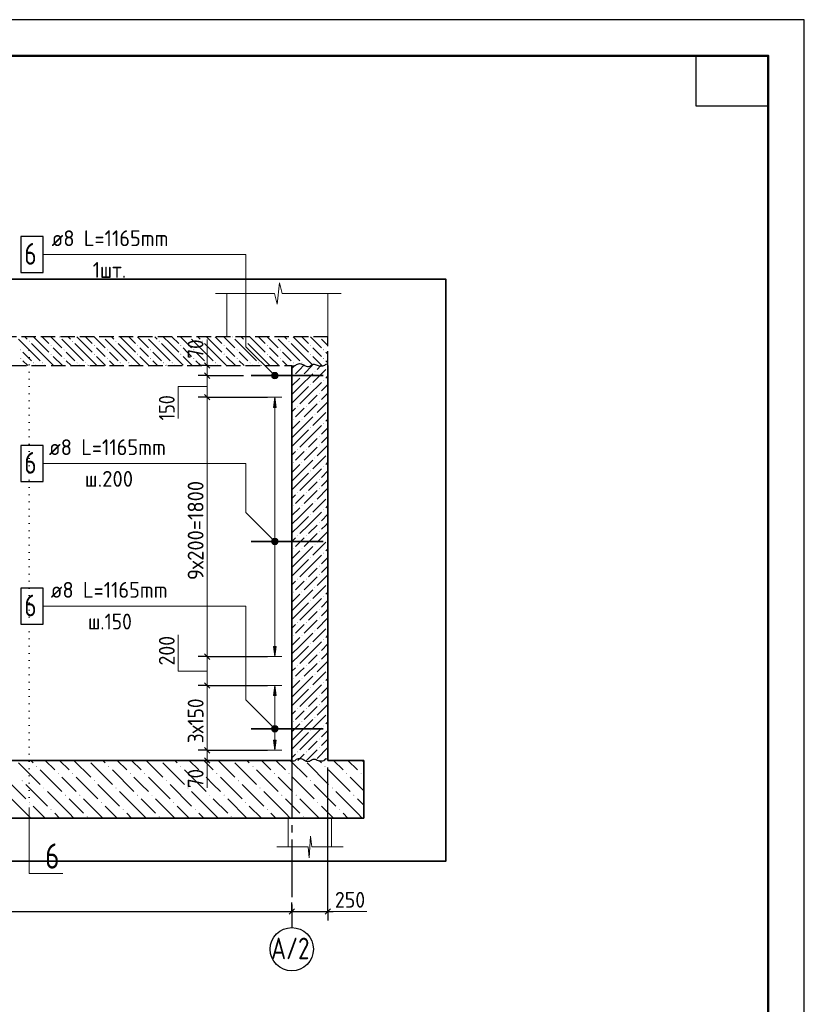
# Model space of a CAD drawing. Header units: millimetres. Extents: x 0 to 42000, y 0 to 29700.
# Tile 11 of 11: x 31117 to 42000, y 16035 to 29700. Entities that reach past the tile are written whole.
import ezdxf

# ---------------------------------------------------------------- set-up
doc = ezdxf.new("R2010")
doc.units = ezdxf.units.MM
for name, pattern in [('______2', [270, 200, -70]), ('______5', [1100, 800, -100, 100, -100]), ('______9', [100, 0, -100])]:
    doc.linetypes.add(name, pattern=pattern)
for name, color, linetype, lineweight in [('Standard', 7, 'Continuous', 25), ('ЖБ Перекрытие верхний уровень', 7, '______2', 25), ('ЖБ Плита Фундамента верхний уровень', 7, 'Continuous', 35), ('ЖБ Стена верхний уровень', 7, 'Continuous', 35), ('Позиционная метка линия выноска', 7, 'Continuous', 13), ('Примечания', 7, 'Continuous', 13), ('Сечения символ', 7, 'Continuous', 25), ('Стена обрамление П-обр.', 7, 'Continuous', 35)]:
    doc.layers.add(name, color=color, linetype=linetype, lineweight=lineweight)
doc.layers.add('Оси', color=7, linetype='______5')
doc.layers.add('Размерная выноска', color=7, linetype='Continuous')
doc.styles.add('ISOCPEUR', font='txt')

msp = doc.modelspace()

# ---------------------------------------------------------------- hatches: boundary and pattern name
at = {"layer": 'ЖБ Перекрытие верхний уровень', "linetype": 'Continuous', "lineweight": 18, "transparency": 33554687}
for points in [[(31665, 25297), (31668, 25300), (31675, 25300), (31678, 25297), (31672, 25291)], [(32265, 25297), (32268, 25300), (32275, 25300), (32278, 25297), (32272, 25291)], [(32865, 25297), (32868, 25300), (32875, 25300), (32878, 25297), (32872, 25291)], [(33465, 25297), (33468, 25300), (33475, 25300), (33478, 25297), (33472, 25291)], [(34065, 25297), (34068, 25300), (34075, 25300), (34078, 25297), (34072, 25291)], [(34665, 25297), (34668, 25300), (34675, 25300), (34678, 25297), (34672, 25291)], [(35265, 25297), (35268, 25300), (35275, 25300), (35278, 25297), (35272, 25291)], [(31245, 25237), (31252, 25244), (31258, 25237), (31252, 25231)], [(31545, 25177), (31552, 25184), (31558, 25177), (31552, 25171)], [(31845, 25237), (31852, 25244), (31858, 25237), (31852, 25231)], [(32145, 25177), (32152, 25184), (32158, 25177), (32152, 25171)], [(32445, 25237), (32452, 25244), (32458, 25237), (32452, 25231)], [(32745, 25177), (32752, 25184), (32758, 25177), (32752, 25171)], [(33045, 25237), (33052, 25244), (33058, 25237), (33052, 25231)], [(33345, 25177), (33352, 25184), (33358, 25177), (33352, 25171)], [(33645, 25237), (33652, 25244), (33658, 25237), (33652, 25231)], [(33945, 25177), (33952, 25184), (33958, 25177), (33952, 25171)], [(34245, 25237), (34252, 25244), (34258, 25237), (34252, 25231)], [(34545, 25177), (34552, 25184), (34558, 25177), (34552, 25171)], [(34845, 25237), (34852, 25244), (34858, 25237), (34852, 25231)], [(35145, 25177), (35152, 25184), (35158, 25177), (35152, 25171)], [(31125, 25117), (31132, 25124), (31138, 25117), (31132, 25111)], [(31545, 25057), (31552, 25064), (31558, 25057), (31552, 25051)], [(31725, 25117), (31732, 25124), (31738, 25117), (31732, 25111)], [(32145, 25057), (32152, 25064), (32158, 25057), (32152, 25051)], [(32325, 25117), (32332, 25124), (32338, 25117), (32332, 25111)], [(32745, 25057), (32752, 25064), (32758, 25057), (32752, 25051)], [(32925, 25117), (32932, 25124), (32938, 25117), (32932, 25111)], [(33345, 25057), (33352, 25064), (33358, 25057), (33352, 25051)], [(33525, 25117), (33532, 25124), (33538, 25117), (33532, 25111)], [(33945, 25057), (33952, 25064), (33958, 25057), (33952, 25051)], [(34125, 25117), (34132, 25124), (34138, 25117), (34132, 25111)], [(34545, 25057), (34552, 25064), (34558, 25057), (34552, 25051)], [(34725, 25117), (34732, 25124), (34738, 25117), (34732, 25111)], [(35145, 25057), (35152, 25064), (35158, 25057), (35152, 25051)], [(35325, 25117), (35332, 25124), (35338, 25117), (35332, 25111)], [(31125, 24997), (31132, 25004), (31138, 24997), (31132, 24991)], [(31305, 24937), (31312, 24944), (31318, 24937), (31312, 24931)], [(31425, 24937), (31432, 24944), (31438, 24937), (31432, 24931)], [(31725, 24997), (31732, 25004), (31738, 24997), (31732, 24991)], [(31905, 24937), (31912, 24944), (31918, 24937), (31912, 24931)], [(32025, 24937), (32032, 24944), (32038, 24937), (32032, 24931)], [(32325, 24997), (32332, 25004), (32338, 24997), (32332, 24991)], [(32505, 24937), (32512, 24944), (32518, 24937), (32512, 24931)], [(32625, 24937), (32632, 24944), (32638, 24937), (32632, 24931)], [(32925, 24997), (32932, 25004), (32938, 24997), (32932, 24991)], [(33105, 24937), (33112, 24944), (33118, 24937), (33112, 24931)], [(33225, 24937), (33232, 24944), (33238, 24937), (33232, 24931)], [(33525, 24997), (33532, 25004), (33538, 24997), (33532, 24991)], [(33705, 24937), (33712, 24944), (33718, 24937), (33712, 24931)], [(33825, 24937), (33832, 24944), (33838, 24937), (33832, 24931)], [(34125, 24997), (34132, 25004), (34138, 24997), (34132, 24991)], [(34305, 24937), (34312, 24944), (34318, 24937), (34312, 24931)], [(34425, 24937), (34432, 24944), (34438, 24937), (34432, 24931)], [(34725, 24997), (34732, 25004), (34738, 24997), (34732, 24991)], [(34905, 24937), (34912, 24944), (34918, 24937), (34912, 24931)], [(35025, 24937), (35032, 24944), (35038, 24937), (35032, 24931)], [(35325, 24997), (35332, 25004), (35338, 24997), (35332, 24991)]]:
    msp.add_hatch(color=7, dxfattribs=at).paths.add_polyline_path(points, flags=16)
at = {"layer": 'ЖБ Плита Фундамента верхний уровень', "linetype": 'Continuous', "lineweight": 18, "transparency": 33554687}
for points in [[(31345, 19337), (31352, 19344), (31358, 19337), (31352, 19331)], [(32345, 19337), (32352, 19344), (32358, 19337), (32352, 19331)], [(33345, 19337), (33352, 19344), (33358, 19337), (33352, 19331)], [(34345, 19337), (34352, 19344), (34358, 19337), (34352, 19331)], [(35345, 19337), (35352, 19344), (35358, 19337), (35352, 19331)], [(31145, 19137), (31152, 19144), (31158, 19137), (31152, 19131)], [(31645, 19237), (31652, 19244), (31658, 19237), (31652, 19231)], [(31845, 19237), (31852, 19244), (31858, 19237), (31852, 19231)], [(32145, 19137), (32152, 19144), (32158, 19137), (32152, 19131)], [(32645, 19237), (32652, 19244), (32658, 19237), (32652, 19231)], [(32845, 19237), (32852, 19244), (32858, 19237), (32852, 19231)], [(33145, 19137), (33152, 19144), (33158, 19137), (33152, 19131)], [(33645, 19237), (33652, 19244), (33658, 19237), (33652, 19231)], [(33845, 19237), (33852, 19244), (33858, 19237), (33852, 19231)], [(34145, 19137), (34152, 19144), (34158, 19137), (34152, 19131)], [(34645, 19237), (34652, 19244), (34658, 19237), (34652, 19231)], [(34845, 19237), (34852, 19244), (34858, 19237), (34852, 19231)], [(35145, 19137), (35152, 19144), (35158, 19137), (35152, 19131)], [(35645, 19237), (35652, 19244), (35658, 19237), (35652, 19231)], [(35845, 19237), (35852, 19244), (35858, 19237), (35852, 19231)], [(31445, 19037), (31452, 19044), (31458, 19037), (31452, 19031)], [(32445, 19037), (32452, 19044), (32458, 19037), (32452, 19031)], [(33445, 19037), (33452, 19044), (33458, 19037), (33452, 19031)], [(34445, 19037), (34452, 19044), (34458, 19037), (34452, 19031)], [(35445, 19037), (35452, 19044), (35458, 19037), (35452, 19031)], [(31745, 18937), (31752, 18944), (31758, 18937), (31752, 18931)], [(31945, 18937), (31952, 18944), (31958, 18937), (31952, 18931)], [(32745, 18937), (32752, 18944), (32758, 18937), (32752, 18931)], [(32945, 18937), (32952, 18944), (32958, 18937), (32952, 18931)], [(33745, 18937), (33752, 18944), (33758, 18937), (33752, 18931)], [(33945, 18937), (33952, 18944), (33958, 18937), (33952, 18931)], [(34745, 18937), (34752, 18944), (34758, 18937), (34752, 18931)], [(34945, 18937), (34952, 18944), (34958, 18937), (34952, 18931)], [(35745, 18937), (35752, 18944), (35758, 18937), (35752, 18931)], [(31245, 18837), (31252, 18844), (31258, 18837), (31252, 18831)], [(31545, 18737), (31552, 18744), (31558, 18737), (31552, 18731)], [(32245, 18837), (32252, 18844), (32258, 18837), (32252, 18831)], [(32545, 18737), (32552, 18744), (32558, 18737), (32552, 18731)], [(33245, 18837), (33252, 18844), (33258, 18837), (33252, 18831)], [(33545, 18737), (33552, 18744), (33558, 18737), (33552, 18731)], [(34245, 18837), (34252, 18844), (34258, 18837), (34252, 18831)], [(34545, 18737), (34552, 18744), (34558, 18737), (34552, 18731)], [(35245, 18837), (35252, 18844), (35258, 18837), (35252, 18831)], [(35545, 18737), (35552, 18744), (35558, 18737), (35552, 18731)], [(32045, 18637), (32052, 18644), (32058, 18637), (32052, 18631)], [(33045, 18637), (33052, 18644), (33058, 18637), (33052, 18631)], [(34045, 18637), (34052, 18644), (34058, 18637), (34052, 18631)], [(35045, 18637), (35052, 18644), (35058, 18637), (35052, 18631)]]:
    msp.add_hatch(color=7, dxfattribs=at).paths.add_polyline_path(points, flags=16)
at = {"layer": 'ЖБ Стена верхний уровень', "linetype": 'Continuous', "lineweight": 18, "transparency": 33554687}
for points in [[(35387, 24877), (35391, 24882), (35391, 24872)], [(34907, 24757), (34912, 24762), (34917, 24757), (34912, 24752)], [(35027, 24757), (35032, 24762), (35037, 24757), (35032, 24752)], [(35207, 24817), (35212, 24822), (35217, 24817), (35212, 24812)], [(35147, 24637), (35152, 24642), (35157, 24637), (35152, 24632)], [(35327, 24697), (35332, 24702), (35337, 24697), (35332, 24692)], [(35267, 24517), (35272, 24522), (35277, 24517), (35272, 24512)], [(34967, 24337), (34972, 24342), (34977, 24337), (34972, 24332)], [(35087, 24337), (35092, 24342), (35097, 24337), (35092, 24332)], [(35267, 24397), (35272, 24402), (35277, 24397), (35272, 24392)], [(35207, 24217), (35212, 24222), (35217, 24217), (35212, 24212)], [(35387, 24277), (35391, 24282), (35391, 24272)], [(34907, 24157), (34912, 24162), (34917, 24157), (34912, 24152)], [(35027, 24157), (35032, 24162), (35037, 24157), (35032, 24152)], [(35327, 24097), (35332, 24102), (35337, 24097), (35332, 24092)], [(35147, 24037), (35152, 24042), (35157, 24037), (35152, 24032)], [(35267, 23917), (35272, 23922), (35277, 23917), (35272, 23912)], [(35267, 23797), (35272, 23802), (35277, 23797), (35272, 23792)], [(34967, 23737), (34972, 23742), (34977, 23737), (34972, 23732)], [(35087, 23737), (35092, 23742), (35097, 23737), (35092, 23732)], [(35387, 23677), (35391, 23682), (35391, 23672)], [(34907, 23557), (34912, 23562), (34917, 23557), (34912, 23552)], [(35027, 23557), (35032, 23562), (35037, 23557), (35032, 23552)], [(35207, 23617), (35212, 23622), (35217, 23617), (35212, 23612)], [(35147, 23437), (35152, 23442), (35157, 23437), (35152, 23432)], [(35327, 23497), (35332, 23502), (35337, 23497), (35332, 23492)], [(35267, 23317), (35272, 23322), (35277, 23317), (35272, 23312)], [(34967, 23137), (34972, 23142), (34977, 23137), (34972, 23132)], [(35087, 23137), (35092, 23142), (35097, 23137), (35092, 23132)], [(35267, 23197), (35272, 23202), (35277, 23197), (35272, 23192)], [(34907, 22957), (34912, 22962), (34917, 22957), (34912, 22952)], [(35027, 22957), (35032, 22962), (35037, 22957), (35032, 22952)], [(35207, 23017), (35212, 23022), (35217, 23017), (35212, 23012)], [(35387, 23077), (35391, 23082), (35391, 23072)], [(35147, 22837), (35152, 22842), (35157, 22837), (35152, 22832)], [(35327, 22897), (35332, 22902), (35337, 22897), (35332, 22892)], [(35267, 22717), (35272, 22722), (35277, 22717), (35272, 22712)], [(35267, 22597), (35272, 22602), (35277, 22597), (35272, 22592)], [(34967, 22537), (34972, 22542), (34977, 22537), (34972, 22532)], [(35087, 22537), (35092, 22542), (35097, 22537), (35092, 22532)], [(35207, 22417), (35212, 22422), (35217, 22417), (35212, 22412)], [(35387, 22477), (35391, 22482), (35391, 22472)], [(34907, 22357), (34912, 22362), (34917, 22357), (34912, 22352)], [(35027, 22357), (35032, 22362), (35037, 22357), (35032, 22352)], [(35327, 22297), (35332, 22302), (35337, 22297), (35332, 22292)], [(35147, 22237), (35152, 22242), (35157, 22237), (35152, 22232)], [(35267, 22117), (35272, 22122), (35277, 22117), (35272, 22112)], [(35267, 21997), (35272, 22002), (35277, 21997), (35272, 21992)], [(34967, 21937), (34972, 21942), (34977, 21937), (34972, 21932)], [(35087, 21937), (35092, 21942), (35097, 21937), (35092, 21932)], [(35387, 21877), (35391, 21882), (35391, 21872)], [(34907, 21757), (34912, 21762), (34917, 21757), (34912, 21752)], [(35027, 21757), (35032, 21762), (35037, 21757), (35032, 21752)], [(35207, 21817), (35212, 21822), (35217, 21817), (35212, 21812)], [(35147, 21637), (35152, 21642), (35157, 21637), (35152, 21632)], [(35327, 21697), (35332, 21702), (35337, 21697), (35332, 21692)], [(35267, 21517), (35272, 21522), (35277, 21517), (35272, 21512)], [(34967, 21337), (34972, 21342), (34977, 21337), (34972, 21332)], [(35087, 21337), (35092, 21342), (35097, 21337), (35092, 21332)], [(35267, 21397), (35272, 21402), (35277, 21397), (35272, 21392)], [(35207, 21217), (35212, 21222), (35217, 21217), (35212, 21212)], [(35387, 21277), (35391, 21282), (35391, 21272)], [(34907, 21157), (34912, 21162), (34917, 21157), (34912, 21152)], [(35027, 21157), (35032, 21162), (35037, 21157), (35032, 21152)], [(35327, 21097), (35332, 21102), (35337, 21097), (35332, 21092)], [(35147, 21037), (35152, 21042), (35157, 21037), (35152, 21032)], [(35267, 20917), (35272, 20922), (35277, 20917), (35272, 20912)], [(35267, 20797), (35272, 20802), (35277, 20797), (35272, 20792)], [(34967, 20737), (34972, 20742), (34977, 20737), (34972, 20732)], [(35087, 20737), (35092, 20742), (35097, 20737), (35092, 20732)], [(35387, 20677), (35391, 20682), (35391, 20672)], [(34907, 20557), (34912, 20562), (34917, 20557), (34912, 20552)], [(35027, 20557), (35032, 20562), (35037, 20557), (35032, 20552)], [(35207, 20617), (35212, 20622), (35217, 20617), (35212, 20612)], [(35327, 20497), (35332, 20502), (35337, 20497), (35332, 20492)], [(35147, 20437), (35152, 20442), (35157, 20437), (35152, 20432)], [(35267, 20317), (35272, 20322), (35277, 20317), (35272, 20312)], [(34967, 20137), (34972, 20142), (34977, 20137), (34972, 20132)], [(35087, 20137), (35092, 20142), (35097, 20137), (35092, 20132)], [(35267, 20197), (35272, 20202), (35277, 20197), (35272, 20192)], [(34907, 19957), (34912, 19962), (34917, 19957), (34912, 19952)], [(35027, 19957), (35032, 19962), (35037, 19957), (35032, 19952)], [(35207, 20017), (35212, 20022), (35217, 20017), (35212, 20012)], [(35387, 20077), (35391, 20082), (35391, 20072)], [(35147, 19837), (35152, 19842), (35157, 19837), (35152, 19832)], [(35327, 19897), (35332, 19902), (35337, 19897), (35332, 19892)], [(35267, 19717), (35272, 19722), (35277, 19717), (35272, 19712)], [(34967, 19537), (34972, 19542), (34977, 19537), (34972, 19532)], [(35087, 19537), (35092, 19542), (35097, 19537), (35092, 19532)], [(35267, 19597), (35272, 19602), (35277, 19597), (35272, 19592)], [(35209, 19420), (35212, 19422), (35214, 19420)], [(35387, 19477), (35391, 19482), (35391, 19472)]]:
    msp.add_hatch(color=7, dxfattribs=at).paths.add_polyline_path(points, flags=16)
at = {"layer": 'Позиционная метка линия выноска', "linetype": 'Continuous', "lineweight": 13, "transparency": 33554687}
for points in [[(34612, 24771), (34644, 24803), (34623, 24792)], [(34644, 24803), (34612, 24771), (34612, 24749)], [(34644, 24803), (34612, 24749), (34667, 24803)], [(34667, 24803), (34612, 24749), (34623, 24728)], [(34667, 24803), (34623, 24728), (34687, 24792)], [(34687, 24792), (34623, 24728), (34644, 24717)], [(34687, 24792), (34644, 24717), (34699, 24771)], [(34699, 24771), (34644, 24717), (34667, 24717)], [(34699, 24771), (34667, 24717), (34699, 24749)], [(34699, 24749), (34667, 24717), (34687, 24728)], [(34612, 22471), (34644, 22503), (34623, 22492)], [(34644, 22503), (34612, 22471), (34612, 22449)], [(34644, 22503), (34612, 22449), (34667, 22503)], [(34667, 22503), (34612, 22449), (34623, 22428)], [(34667, 22503), (34623, 22428), (34687, 22492)], [(34687, 22492), (34623, 22428), (34644, 22417)], [(34687, 22492), (34644, 22417), (34699, 22471)], [(34699, 22471), (34644, 22417), (34667, 22417)], [(34699, 22471), (34667, 22417), (34699, 22449)], [(34699, 22449), (34667, 22417), (34687, 22428)], [(34612, 19871), (34644, 19903), (34623, 19892)], [(34644, 19903), (34612, 19871), (34612, 19849)], [(34644, 19903), (34612, 19849), (34667, 19903)], [(34667, 19903), (34612, 19849), (34623, 19828)], [(34667, 19903), (34623, 19828), (34687, 19892)], [(34687, 19892), (34623, 19828), (34644, 19817)], [(34687, 19892), (34644, 19817), (34699, 19871)], [(34699, 19871), (34644, 19817), (34667, 19817)], [(34699, 19871), (34667, 19817), (34699, 19849)], [(34699, 19849), (34667, 19817), (34687, 19828)]]:
    msp.add_hatch(color=7, dxfattribs=at).paths.add_polyline_path(points)
at = {"layer": 'Стена обрамление П-обр.', "linetype": 'Continuous', "lineweight": 13, "transparency": 33554687}
for points in [[(34675, 24320), (34655, 24460), (34635, 24320)], [(34675, 20320), (34655, 20460), (34635, 20320)]]:
    msp.add_hatch(color=7, dxfattribs=at).paths.add_polyline_path(points)
for points in [[(34675, 21000), (34655, 20860), (34635, 21000)], [(34675, 19700), (34655, 19560), (34635, 19700)]]:
    msp.add_hatch(color=7, dxfattribs=at).paths.add_polyline_path(points, flags=16)

# ---------------------------------------------------------------- linework, layer by layer
at = {"layer": 'Standard', "color": 7, "linetype": 'Continuous', "lineweight": 35, "transparency": 33554687}
for p, q in [((41500, 27600), (41500, 20500)), ((41500, 27200), (41500, 20100))]:
    msp.add_line(p, q, dxfattribs=at)
at = {"layer": 'Standard', "color": 7, "linetype": 'Continuous', "lineweight": 50, "transparency": 33554687}
msp.add_line((41500, 27100), (41500, 23200), dxfattribs=at)
at = {"layer": 'Standard', "color": 7, "linetype": 'Continuous', "lineweight": 13, "transparency": 33554687}
for p, q in [((34686, 25750), (34721, 26050)), ((34721, 26050), (34756, 25900)), ((33834, 25900), (34651, 25900)), ((34651, 25900), (34686, 25750)), ((34756, 25900), (35574, 25900)), ((35574, 25900), (35574, 25900)), ((33717, 24900), (33717, 24975)), ((33717, 24900), (33717, 24760)), ((33717, 24760), (33717, 24460)), ((33717, 24460), (33717, 20860)), ((33717, 20860), (33717, 20460)), ((33717, 20460), (33717, 19560)), ((33717, 19560), (33717, 19420)), ((33717, 19420), (33717, 19345)), ((35134, 18070), (35152, 18370)), ((35152, 18370), (35171, 18220)), ((34683, 18220), (35116, 18220)), ((35116, 18220), (35134, 18070)), ((35171, 18220), (35603, 18220)), ((35603, 18220), (35603, 18220))]:
    msp.add_line(p, q, dxfattribs=at)
at = {"layer": 'Standard', "color": 7, "linetype": 'Continuous', "lineweight": 18, "transparency": 33554687}
for p, q in [((33991, 25300), (33991, 25900)), ((35391, 25900), (35391, 25300)), ((34841, 18220), (34841, 18620)), ((35441, 18620), (35441, 18220))]:
    msp.add_line(p, q, dxfattribs=at)
at = {"layer": 'Standard', "color": 7, "linetype": 'Continuous', "lineweight": -3, "transparency": 33554687}
for p, q in [((33717, 24900), (33592, 24900)), ((33717, 24900), (33842, 24900)), ((33717, 24900), (33717, 24900)), ((33717, 24760), (33592, 24760)), ((33717, 24760), (33842, 24760)), ((33717, 24760), (34219, 24760)), ((33717, 24460), (33592, 24460)), ((33717, 24460), (33842, 24460)), ((33717, 24460), (34555, 24460)), ((33717, 20860), (33592, 20860)), ((33717, 20860), (33842, 20860)), ((33717, 20860), (34555, 20860)), ((33717, 20460), (33592, 20460)), ((33717, 20460), (33842, 20460)), ((33717, 20460), (34555, 20460)), ((33717, 19560), (33592, 19560)), ((33717, 19560), (33842, 19560)), ((33717, 19560), (34555, 19560)), ((33717, 19420), (33592, 19420)), ((33717, 19420), (33842, 19420)), ((33717, 19420), (33717, 19420)), ((34891, 17325), (34891, 17450)), ((35391, 17325), (35391, 17450)), ((23891, 17325), (34891, 17325)), ((34891, 17325), (34891, 17200)), ((34891, 17325), (34891, 17200)), ((34891, 17325), (35391, 17325)), ((35391, 17325), (35391, 17200)), ((35391, 17325), (35466, 17325))]:
    msp.add_line(p, q, dxfattribs=at)
at = {"layer": 'Standard', "color": 7, "linetype": 'Continuous', "lineweight": 25, "transparency": 33554687}
for p, q in [((33680, 24938), (33755, 24863)), ((33680, 24797), (33755, 24722)), ((33680, 24497), (33755, 24422)), ((33680, 20897), (33755, 20822)), ((33680, 20497), (33755, 20422)), ((33680, 19597), (33755, 19522)), ((33680, 19458), (33755, 19382)), ((34854, 17287), (34929, 17362)), ((35354, 17287), (35429, 17362))]:
    msp.add_line(p, q, dxfattribs=at)
for points in [[(0, 0), (42000, 0), (42000, 29700), (0, 29700), (0, 0)], [(41500, 29200), (41500, 28500), (40500, 28500), (40500, 29200), (41500, 29200)]]:
    msp.add_lwpolyline(points, close=True, dxfattribs=at)
at = {"layer": 'Standard', "color": 7, "linetype": 'Continuous', "lineweight": 50, "transparency": 33554687}
msp.add_lwpolyline([(2000, 29200), (41500, 29200), (41500, 500), (2000, 500), (2000, 29200)], close=True, dxfattribs=at)
at = {"layer": 'Standard', "color": 7, "linetype": 'Continuous', "lineweight": 25, "transparency": 33554687}
msp.add_lwpolyline([(41500, 29200), (18300, 29200), (18300, 6000), (41500, 6000), (41500, 29200)], dxfattribs=at)
at = {"layer": 'Standard', "color": 254, "linetype": 'Continuous', "lineweight": 35, "true_color": 0xc4c4ff, "transparency": 33554687}
msp.add_lwpolyline([(23211, 18020), (37026, 18020), (37026, 26100), (23211, 26100), (23211, 18020)], dxfattribs=at)
at = {"layer": 'Standard', "color": 7, "linetype": 'Continuous', "lineweight": -3, "transparency": 33554687}
msp.add_lwpolyline([(35391, 17325), (35391, 17342), (35391, 17342), (35391, 19320)], dxfattribs=at)
at = {"layer": 'ЖБ Перекрытие верхний уровень', "color": 7, "linetype": '______2', "lineweight": 25, "transparency": 33554687}
for p, q in [((35391, 25300), (23991, 25300)), ((35391, 24900), (35391, 25300)), ((23991, 24900), (34891, 24900))]:
    msp.add_line(p, q, dxfattribs=at)
at = {"layer": 'ЖБ Перекрытие верхний уровень', "color": 9, "linetype": 'Continuous', "lineweight": 18, "true_color": 0xc7c7c7, "transparency": 33554687}
for p, q in [((31189, 25300), (31222, 25267)), ((31402, 25207), (31309, 25300)), ((31429, 25300), (31522, 25207)), ((31549, 25300), (31702, 25147)), ((31789, 25300), (31822, 25267)), ((32002, 25207), (31909, 25300)), ((32029, 25300), (32122, 25207)), ((32149, 25300), (32302, 25147)), ((32389, 25300), (32422, 25267)), ((32602, 25207), (32509, 25300)), ((32629, 25300), (32722, 25207)), ((32749, 25300), (32902, 25147)), ((32989, 25300), (33022, 25267)), ((33202, 25207), (33109, 25300)), ((33229, 25300), (33322, 25207)), ((33349, 25300), (33502, 25147)), ((33589, 25300), (33622, 25267)), ((33802, 25207), (33709, 25300)), ((33829, 25300), (33922, 25207)), ((33949, 25300), (34102, 25147)), ((34189, 25300), (34222, 25267)), ((34402, 25207), (34309, 25300)), ((34429, 25300), (34522, 25207)), ((34549, 25300), (34702, 25147)), ((34789, 25300), (34822, 25267)), ((35002, 25207), (34909, 25300)), ((35029, 25300), (35122, 25207)), ((35149, 25300), (35302, 25147)), ((35389, 25300), (35391, 25297)), ((31282, 25087), (31102, 25267)), ((31282, 25207), (31402, 25087)), ((31402, 25207), (31522, 25087)), ((31642, 25087), (31582, 25147)), ((31882, 25087), (31702, 25267)), ((31882, 25207), (32002, 25087)), ((32002, 25207), (32122, 25087)), ((32242, 25087), (32182, 25147)), ((32482, 25087), (32302, 25267)), ((32482, 25207), (32602, 25087)), ((32602, 25207), (32722, 25087)), ((32842, 25087), (32782, 25147)), ((33082, 25087), (32902, 25267)), ((33082, 25207), (33202, 25087)), ((33202, 25207), (33322, 25087)), ((33442, 25087), (33382, 25147)), ((33682, 25087), (33502, 25267)), ((33682, 25207), (33802, 25087)), ((33802, 25207), (33922, 25087)), ((34042, 25087), (33982, 25147)), ((34282, 25087), (34102, 25267)), ((34282, 25207), (34402, 25087)), ((34402, 25207), (34522, 25087)), ((34642, 25087), (34582, 25147)), ((34882, 25087), (34702, 25267)), ((34882, 25207), (35002, 25087)), ((35002, 25207), (35122, 25087)), ((35242, 25087), (35182, 25147)), ((35391, 25177), (35302, 25267)), ((31162, 25087), (31282, 24967)), ((31282, 25087), (31402, 24967)), ((31402, 25087), (31582, 24907)), ((31582, 25027), (31709, 24900)), ((31702, 25027), (31642, 25087)), ((31762, 25087), (31882, 24967)), ((31882, 25087), (32002, 24967)), ((32002, 25087), (32182, 24907)), ((32182, 25027), (32309, 24900)), ((32302, 25027), (32242, 25087)), ((32362, 25087), (32482, 24967)), ((32482, 25087), (32602, 24967)), ((32602, 25087), (32782, 24907)), ((32782, 25027), (32909, 24900)), ((32902, 25027), (32842, 25087)), ((32962, 25087), (33082, 24967)), ((33082, 25087), (33202, 24967)), ((33202, 25087), (33382, 24907)), ((33382, 25027), (33509, 24900)), ((33502, 25027), (33442, 25087)), ((33562, 25087), (33682, 24967)), ((33682, 25087), (33802, 24967)), ((33802, 25087), (33982, 24907)), ((33982, 25027), (34109, 24900)), ((34102, 25027), (34042, 25087)), ((34162, 25087), (34282, 24967)), ((34282, 25087), (34402, 24967)), ((34402, 25087), (34582, 24907)), ((34582, 25027), (34709, 24900)), ((34702, 25027), (34642, 25087)), ((34762, 25087), (34882, 24967)), ((34882, 25087), (35002, 24967)), ((35002, 25087), (35182, 24907)), ((35182, 25027), (35309, 24900)), ((35302, 25027), (35242, 25087)), ((35362, 25087), (35391, 25057)), ((31162, 24967), (31229, 24900)), ((31349, 24900), (31342, 24907)), ((31462, 24907), (31469, 24900)), ((31762, 24967), (31829, 24900)), ((31949, 24900), (31942, 24907)), ((32062, 24907), (32069, 24900)), ((32362, 24967), (32429, 24900)), ((32549, 24900), (32542, 24907)), ((32662, 24907), (32669, 24900)), ((32962, 24967), (33029, 24900)), ((33149, 24900), (33142, 24907)), ((33262, 24907), (33269, 24900)), ((33562, 24967), (33629, 24900)), ((33749, 24900), (33742, 24907)), ((33862, 24907), (33869, 24900)), ((34162, 24967), (34229, 24900)), ((34349, 24900), (34342, 24907)), ((34462, 24907), (34469, 24900)), ((34762, 24967), (34829, 24900)), ((34949, 24900), (34942, 24907)), ((35062, 24907), (35069, 24900)), ((35362, 24967), (35391, 24937))]:
    msp.add_line(p, q, dxfattribs=at)
at = {"layer": 'ЖБ Плита Фундамента верхний уровень', "color": 7, "linetype": 'Continuous', "lineweight": 35, "transparency": 33554687}
for p, q in [((34891, 19420), (23991, 19420)), ((35891, 19420), (35391, 19420)), ((35891, 18620), (35891, 19420)), ((23991, 18620), (35891, 18620))]:
    msp.add_line(p, q, dxfattribs=at)
at = {"layer": 'ЖБ Плита Фундамента верхний уровень', "color": 252, "linetype": 'Continuous', "lineweight": 18, "true_color": 0x8f8f8f, "transparency": 33554687}
for p, q in [((31302, 19387), (31269, 19420)), ((31469, 19420), (31602, 19287)), ((31669, 19420), (31802, 19287)), ((31869, 19420), (32102, 19187)), ((32302, 19387), (32269, 19420)), ((32469, 19420), (32602, 19287)), ((32669, 19420), (32802, 19287)), ((32869, 19420), (33102, 19187)), ((33302, 19387), (33269, 19420)), ((33469, 19420), (33602, 19287)), ((33669, 19420), (33802, 19287)), ((33869, 19420), (34102, 19187)), ((34302, 19387), (34269, 19420)), ((34469, 19420), (34602, 19287)), ((34669, 19420), (34802, 19287)), ((34869, 19420), (35102, 19187)), ((35302, 19387), (35269, 19420)), ((35469, 19420), (35602, 19287)), ((35669, 19420), (35802, 19287)), ((35869, 19420), (35891, 19397)), ((31102, 19387), (31402, 19087)), ((31402, 19287), (31702, 18987)), ((32102, 19387), (32402, 19087)), ((32402, 19287), (32702, 18987)), ((33102, 19387), (33402, 19087)), ((33402, 19287), (33702, 18987)), ((34102, 19387), (34402, 19087)), ((34402, 19287), (34702, 18987)), ((35102, 19387), (35402, 19087)), ((35402, 19287), (35702, 18987)), ((30902, 19187), (31202, 18887)), ((31802, 19087), (31702, 19187)), ((31902, 19187), (32202, 18887)), ((32802, 19087), (32702, 19187)), ((32902, 19187), (33202, 18887)), ((33802, 19087), (33702, 19187)), ((33902, 19187), (34202, 18887)), ((34802, 19087), (34702, 19187)), ((34902, 19187), (35202, 18887)), ((35802, 19087), (35702, 19187)), ((31202, 19087), (31502, 18787)), ((31902, 18987), (31802, 19087)), ((32202, 19087), (32502, 18787)), ((32902, 18987), (32802, 19087)), ((33202, 19087), (33502, 18787)), ((33902, 18987), (33802, 19087)), ((34202, 19087), (34502, 18787)), ((34902, 18987), (34802, 19087)), ((35202, 19087), (35502, 18787)), ((35891, 18997), (35802, 19087)), ((31002, 18887), (31269, 18620)), ((31802, 18687), (31502, 18987)), ((31802, 18887), (32002, 18687)), ((32002, 18887), (32269, 18620)), ((32802, 18687), (32502, 18987)), ((32802, 18887), (33002, 18687)), ((33002, 18887), (33269, 18620)), ((33802, 18687), (33502, 18987)), ((33802, 18887), (34002, 18687)), ((34002, 18887), (34269, 18620)), ((34802, 18687), (34502, 18987)), ((34802, 18887), (35002, 18687)), ((35002, 18887), (35269, 18620)), ((35802, 18687), (35502, 18987)), ((35802, 18887), (35891, 18797)), ((31469, 18620), (31302, 18787)), ((32469, 18620), (32302, 18787)), ((33469, 18620), (33302, 18787)), ((34469, 18620), (34302, 18787)), ((35469, 18620), (35302, 18787)), ((31602, 18687), (31669, 18620)), ((31802, 18687), (31869, 18620)), ((32602, 18687), (32669, 18620)), ((32802, 18687), (32869, 18620)), ((33602, 18687), (33669, 18620)), ((33802, 18687), (33869, 18620)), ((34602, 18687), (34669, 18620)), ((34802, 18687), (34869, 18620)), ((35602, 18687), (35669, 18620)), ((35802, 18687), (35869, 18620))]:
    msp.add_line(p, q, dxfattribs=at)
at = {"layer": 'ЖБ Стена верхний уровень', "color": 251, "linetype": 'Continuous', "lineweight": 18, "true_color": 0x494949, "transparency": 33554687}
for p, q in [((34934, 24900), (34891, 24857)), ((35002, 24847), (35054, 24900)), ((35174, 24900), (35062, 24787)), ((35294, 24900), (35242, 24847)), ((34942, 24787), (35002, 24847)), ((35002, 24607), (35182, 24787)), ((35362, 24847), (35182, 24667)), ((35391, 24757), (35362, 24727)), ((35002, 24727), (34891, 24617)), ((35002, 24607), (34891, 24497)), ((35122, 24607), (35002, 24487)), ((35122, 24487), (35302, 24667)), ((35391, 24637), (35302, 24547)), ((35002, 24487), (34891, 24377)), ((35122, 24487), (35002, 24367)), ((35242, 24487), (35122, 24367)), ((35302, 24427), (35362, 24487)), ((35362, 24487), (35391, 24517)), ((35242, 24367), (35062, 24187)), ((35391, 24397), (35242, 24247)), ((34942, 24307), (34891, 24257)), ((34942, 24187), (35002, 24247)), ((35002, 24247), (35062, 24307)), ((35002, 24007), (35182, 24187)), ((35362, 24247), (35182, 24067)), ((35002, 24127), (34891, 24017)), ((35122, 23887), (35302, 24067)), ((35391, 24157), (35362, 24127)), ((35002, 24007), (34891, 23897)), ((35122, 24007), (35002, 23887)), ((35391, 24037), (35302, 23947)), ((35362, 23887), (35391, 23917)), ((35002, 23887), (34891, 23777)), ((35122, 23887), (35002, 23767)), ((35242, 23887), (35122, 23767)), ((35391, 23797), (35242, 23647)), ((35302, 23827), (35362, 23887)), ((34942, 23707), (34891, 23657)), ((34942, 23587), (35002, 23647)), ((35002, 23647), (35062, 23707)), ((35242, 23767), (35062, 23587)), ((35362, 23647), (35182, 23467)), ((35002, 23527), (34891, 23417)), ((35002, 23407), (35182, 23587)), ((35391, 23557), (35362, 23527)), ((35002, 23407), (34891, 23297)), ((35122, 23407), (35002, 23287)), ((35122, 23287), (35302, 23467)), ((35391, 23437), (35302, 23347)), ((35002, 23287), (34891, 23177)), ((35122, 23287), (35002, 23167)), ((35242, 23287), (35122, 23167)), ((35302, 23227), (35362, 23287)), ((35362, 23287), (35391, 23317)), ((34942, 23107), (34891, 23057)), ((35002, 23047), (35062, 23107)), ((35242, 23167), (35062, 22987)), ((35391, 23197), (35242, 23047)), ((34942, 22987), (35002, 23047)), ((35002, 22807), (35182, 22987)), ((35362, 23047), (35182, 22867)), ((35002, 22927), (34891, 22817)), ((35122, 22687), (35302, 22867)), ((35391, 22837), (35302, 22747)), ((35391, 22957), (35362, 22927)), ((35002, 22807), (34891, 22697)), ((35002, 22687), (34891, 22577)), ((35122, 22807), (35002, 22687)), ((35122, 22687), (35002, 22567)), ((35242, 22687), (35122, 22567)), ((35302, 22627), (35362, 22687)), ((35362, 22687), (35391, 22717)), ((35242, 22567), (35062, 22387)), ((35391, 22597), (35242, 22447)), ((34942, 22507), (34891, 22457)), ((34942, 22387), (35002, 22447)), ((35002, 22447), (35062, 22507)), ((35362, 22447), (35182, 22267)), ((35002, 22327), (34891, 22217)), ((35002, 22207), (35182, 22387)), ((35391, 22357), (35362, 22327)), ((35002, 22207), (34891, 22097)), ((35122, 22207), (35002, 22087)), ((35122, 22087), (35302, 22267)), ((35391, 22237), (35302, 22147)), ((35002, 22087), (34891, 21977)), ((35122, 22087), (35002, 21967)), ((35242, 22087), (35122, 21967)), ((35302, 22027), (35362, 22087)), ((35362, 22087), (35391, 22117)), ((34942, 21907), (34891, 21857)), ((35002, 21847), (35062, 21907)), ((35242, 21967), (35062, 21787)), ((35391, 21997), (35242, 21847)), ((34942, 21787), (35002, 21847)), ((35002, 21607), (35182, 21787)), ((35362, 21847), (35182, 21667)), ((35391, 21757), (35362, 21727)), ((35002, 21727), (34891, 21617)), ((35002, 21607), (34891, 21497)), ((35122, 21607), (35002, 21487)), ((35122, 21487), (35302, 21667)), ((35391, 21637), (35302, 21547)), ((35002, 21487), (34891, 21377)), ((35122, 21487), (35002, 21367)), ((35242, 21487), (35122, 21367)), ((35302, 21427), (35362, 21487)), ((35362, 21487), (35391, 21517)), ((35242, 21367), (35062, 21187)), ((35391, 21397), (35242, 21247)), ((34942, 21307), (34891, 21257)), ((34942, 21187), (35002, 21247)), ((35002, 21247), (35062, 21307)), ((35002, 21007), (35182, 21187)), ((35362, 21247), (35182, 21067)), ((35002, 21127), (34891, 21017)), ((35122, 20887), (35302, 21067)), ((35391, 21157), (35362, 21127)), ((35002, 21007), (34891, 20897)), ((35122, 21007), (35002, 20887)), ((35391, 21037), (35302, 20947)), ((35362, 20887), (35391, 20917)), ((35002, 20887), (34891, 20777)), ((35122, 20887), (35002, 20767)), ((35242, 20887), (35122, 20767)), ((35391, 20797), (35242, 20647)), ((35302, 20827), (35362, 20887)), ((34942, 20707), (34891, 20657)), ((34942, 20587), (35002, 20647)), ((35002, 20647), (35062, 20707)), ((35242, 20767), (35062, 20587)), ((35362, 20647), (35182, 20467)), ((35002, 20527), (34891, 20417)), ((35002, 20407), (35182, 20587)), ((35391, 20557), (35362, 20527)), ((35002, 20407), (34891, 20297)), ((35122, 20407), (35002, 20287)), ((35122, 20287), (35302, 20467)), ((35391, 20437), (35302, 20347)), ((35002, 20287), (34891, 20177)), ((35122, 20287), (35002, 20167)), ((35242, 20287), (35122, 20167)), ((35302, 20227), (35362, 20287)), ((35362, 20287), (35391, 20317)), ((34942, 20107), (34891, 20057)), ((35002, 20047), (35062, 20107)), ((35242, 20167), (35062, 19987)), ((35391, 20197), (35242, 20047)), ((34942, 19987), (35002, 20047)), ((35002, 19807), (35182, 19987)), ((35362, 20047), (35182, 19867)), ((35391, 19957), (35362, 19927)), ((35002, 19927), (34891, 19817)), ((35122, 19687), (35302, 19867)), ((35391, 19837), (35302, 19747)), ((35002, 19807), (34891, 19697)), ((35002, 19687), (34891, 19577)), ((35122, 19807), (35002, 19687)), ((35122, 19687), (35002, 19567)), ((35242, 19687), (35122, 19567)), ((35302, 19627), (35362, 19687)), ((35362, 19687), (35391, 19717)), ((35242, 19567), (35094, 19420)), ((35391, 19597), (35242, 19447)), ((34942, 19507), (34891, 19457)), ((34974, 19420), (35002, 19447)), ((35002, 19447), (35062, 19507)), ((35362, 19447), (35334, 19420))]:
    msp.add_line(p, q, dxfattribs=at)
at = {"layer": 'ЖБ Стена верхний уровень', "color": 7, "linetype": 'Continuous', "lineweight": 35, "transparency": 33554687}
for p, q in [((34891, 24900), (34891, 19420)), ((35391, 19420), (35391, 24900))]:
    msp.add_line(p, q, dxfattribs=at)
at = {"layer": 'Оси', "color": 8, "linetype": '______5', "lineweight": -3, "transparency": 33554687}
msp.add_line((34891, 19420), (34891, 17100), dxfattribs=at)
at = {"layer": 'Оси', "color": 7, "linetype": 'Continuous', "lineweight": -3, "transparency": 33554687}
msp.add_circle((34891, 16800), 300, dxfattribs=at)
at = {"layer": 'Позиционная метка линия выноска', "color": 7, "linetype": 'Continuous', "lineweight": 13, "transparency": 33554687}
for p, q in [((34623, 24792), (34623, 24792)), ((34687, 24792), (34687, 24792)), ((34623, 24728), (34623, 24728)), ((34687, 24728), (34687, 24728)), ((34623, 22492), (34623, 22492)), ((34623, 22428), (34623, 22428)), ((34687, 22492), (34687, 22492)), ((34687, 22428), (34687, 22428)), ((34623, 19892), (34623, 19892)), ((34623, 19828), (34623, 19828)), ((34687, 19892), (34687, 19892)), ((34687, 19828), (34687, 19828))]:
    msp.add_line(p, q, dxfattribs=at)
for points in [[(31451, 26440), (34255, 26440), (34255, 25160), (34655, 24760)], [(31451, 23540), (34255, 23540), (34255, 22860), (34655, 22460)], [(31451, 21560), (34255, 21560), (34255, 20260), (34655, 19860)]]:
    msp.add_lwpolyline(points, dxfattribs=at)
for centre in [(34655, 24760), (34655, 22460), (34655, 19860)]:
    msp.add_circle(centre, 45, dxfattribs=at)
at = {"layer": 'Примечания', "color": 7, "linetype": 'Continuous', "lineweight": 25, "transparency": 33554687}
for points in [[(34891, 24895), (34906, 24895), (34922, 24896), (34937, 24900), (34948, 24907), (34958, 24915), (34970, 24921), (34985, 24925), (35000, 24927), (35016, 24925), (35030, 24921), (35044, 24916), (35056, 24909), (35067, 24902), (35079, 24896), (35092, 24890), (35107, 24887), (35123, 24888), (35139, 24891), (35151, 24897), (35161, 24905), (35172, 24912), (35186, 24917), (35202, 24918), (35217, 24915), (35231, 24911), (35245, 24905), (35259, 24900), (35273, 24896), (35288, 24893), (35291, 24893)], [(35291, 24895), (35306, 24895), (35322, 24896), (35337, 24900), (35348, 24907), (35358, 24915), (35370, 24921), (35385, 24925), (35391, 24926)], [(34891, 19415), (34906, 19415), (34922, 19416), (34937, 19420), (34948, 19427), (34958, 19435), (34970, 19441), (34985, 19445), (35000, 19447), (35016, 19445), (35030, 19441), (35044, 19436), (35056, 19429), (35067, 19422), (35079, 19416), (35092, 19410), (35107, 19407), (35123, 19408), (35139, 19411), (35151, 19417), (35161, 19425), (35172, 19432), (35186, 19437), (35202, 19438), (35217, 19435), (35231, 19431), (35245, 19425), (35259, 19420), (35273, 19416), (35288, 19413), (35291, 19413)], [(35291, 19415), (35306, 19415), (35322, 19416), (35337, 19420), (35348, 19427), (35358, 19435), (35370, 19441), (35385, 19445), (35391, 19446)]]:
    msp.add_lwpolyline(points, dxfattribs=at)
at = {"layer": 'Размерная выноска', "color": 7, "linetype": 'Continuous', "lineweight": 13, "transparency": 33554687}
for p, q in [((33717, 24900), (33717, 25260)), ((33717, 19420), (33717, 19040)), ((35391, 17325), (35931, 17325))]:
    msp.add_line(p, q, dxfattribs=at)
for points in [[(33717, 24609), (33317, 24609), (33317, 24167)], [(33717, 20659), (33317, 20659), (33317, 21162)]]:
    msp.add_lwpolyline(points, dxfattribs=at)
at = {"layer": 'Сечения символ', "color": 7, "linetype": '______9', "lineweight": 13, "transparency": 33554687}
msp.add_line((31247, 25110), (31247, 18766), dxfattribs=at)
at = {"layer": 'Сечения символ', "color": 7, "linetype": 'Continuous', "lineweight": 13, "transparency": 33554687}
msp.add_lwpolyline([(31247, 18766), (31247, 17850), (31715, 17850)], dxfattribs=at)
at = {"layer": 'Стена обрамление П-обр.', "color": 7, "linetype": 'Continuous', "lineweight": 35, "transparency": 33554687}
for p, q in [((35327, 24760), (34327, 24760)), ((35327, 22460), (34327, 22460)), ((35327, 19860), (34327, 19860))]:
    msp.add_line(p, q, dxfattribs=at)
at = {"layer": 'Стена обрамление П-обр.', "color": 251, "linetype": 'Continuous', "lineweight": 13, "true_color": 0x494949, "transparency": 33554687}
for p, q in [((34655, 24460), (34555, 24460)), ((34655, 24460), (34635, 24320)), ((34675, 24320), (34655, 24460)), ((34655, 24460), (34755, 24460)), ((34655, 24460), (34655, 24460)), ((34635, 24320), (34675, 24320)), ((34655, 21000), (34655, 24320)), ((34655, 20860), (34635, 21000)), ((34635, 21000), (34675, 21000)), ((34675, 21000), (34655, 20860)), ((34655, 20860), (34555, 20860)), ((34655, 20860), (34755, 20860)), ((34655, 20860), (34655, 20860)), ((34655, 20460), (34555, 20460)), ((34655, 20460), (34635, 20320)), ((34675, 20320), (34655, 20460)), ((34655, 20460), (34755, 20460)), ((34655, 20460), (34655, 20460)), ((34635, 20320), (34675, 20320)), ((34655, 19700), (34655, 20320)), ((34655, 19560), (34635, 19700)), ((34635, 19700), (34675, 19700)), ((34675, 19700), (34655, 19560)), ((34655, 19560), (34555, 19560)), ((34655, 19560), (34755, 19560)), ((34655, 19560), (34655, 19560))]:
    msp.add_line(p, q, dxfattribs=at)
at = {"layer": 'Стена обрамление П-обр.', "color": 7, "linetype": 'Continuous', "lineweight": 25, "transparency": 33554687}
for points in [[(31131, 26190), (31441, 26190), (31441, 26690), (31131, 26690), (31131, 26190)], [(31131, 23290), (31441, 23290), (31441, 23790), (31131, 23790), (31131, 23290)], [(31131, 21310), (31441, 21310), (31441, 21810), (31131, 21810), (31131, 21310)]]:
    msp.add_lwpolyline(points, dxfattribs=at)

# ---------------------------------------------------------------- texts
at = {"layer": 'Standard', "color": 7, "linetype": 'Continuous', "lineweight": 25, "transparency": 33554687, "char_height": 220, "attachment_point": 7, "rotation": 90, "style": 'ISOCPEUR'}
for s, insert, width in [('\\W0.87;70', (33667, 24997), 403.92), ('\\W0.83;150', (33267, 24139), 508.57), ('\\W0.94;9х200=1800', (33667, 21923), 1598.72), ('\\W0.91;200', (33267, 20737), 562), ('\\W0.89;3х150', (33667, 19658), 823.55), ('\\W0.87;70', (33667, 19036), 403.92)]:
    msp.add_mtext(s, dxfattribs=dict(at, insert=insert, width=width))
at = {"layer": 'Standard', "color": 7, "linetype": 'Continuous', "lineweight": 25, "transparency": 33554687, "insert": (35489, 17375), "char_height": 220, "width": 562, "attachment_point": 7, "style": 'ISOCPEUR'}
msp.add_mtext('\\W0.91;250', dxfattribs=at)
at = {"layer": 'Оси', "color": 7, "linetype": 'Continuous', "lineweight": 25, "transparency": 33554687, "insert": (34604, 16660), "char_height": 300, "width": 689.61, "attachment_point": 7, "style": 'ISOCPEUR'}
msp.add_mtext('\\W0.77;А/2', dxfattribs=at)
at = {"layer": 'Сечения символ', "color": 7, "linetype": 'Continuous', "lineweight": 35, "transparency": 33554687, "insert": (31470, 17918), "char_height": 350, "width": 380.81, "attachment_point": 7, "style": 'ISOCPEUR'}
msp.add_mtext('\\W0.78;6', dxfattribs=at)
at = {"layer": 'Стена обрамление П-обр.', "color": 7, "linetype": 'Continuous', "lineweight": 13, "transparency": 33554687, "attachment_point": 7, "style": 'ISOCPEUR'}
for s, insert, char_height, width in [('\\W0.93;ø8 L=1165mm ', (31559, 26557), 220, 1949.98), ('\\W0.78;6', (31181, 26300), 300, 326.41), ('\\W0.89;1шт. ', (32131, 26117), 220, 801.64), ('\\W0.93;ø8 L=1165mm ', (31523, 23657), 220, 1949.97), ('\\W0.78;6', (31181, 23400), 300, 326.41), ('\\W0.95;ш.200 ', (32018, 23217), 220, 962.13), ('\\W0.93;ø8 L=1165mm ', (31547, 21677), 220, 1949.97), ('\\W0.78;6', (31181, 21420), 300, 326.41), ('\\W0.90;ш.150 ', (32064, 21237), 220, 912.89)]:
    msp.add_mtext(s, dxfattribs=dict(at, insert=insert, char_height=char_height, width=width))

doc.saveas('drawing.dxf')
